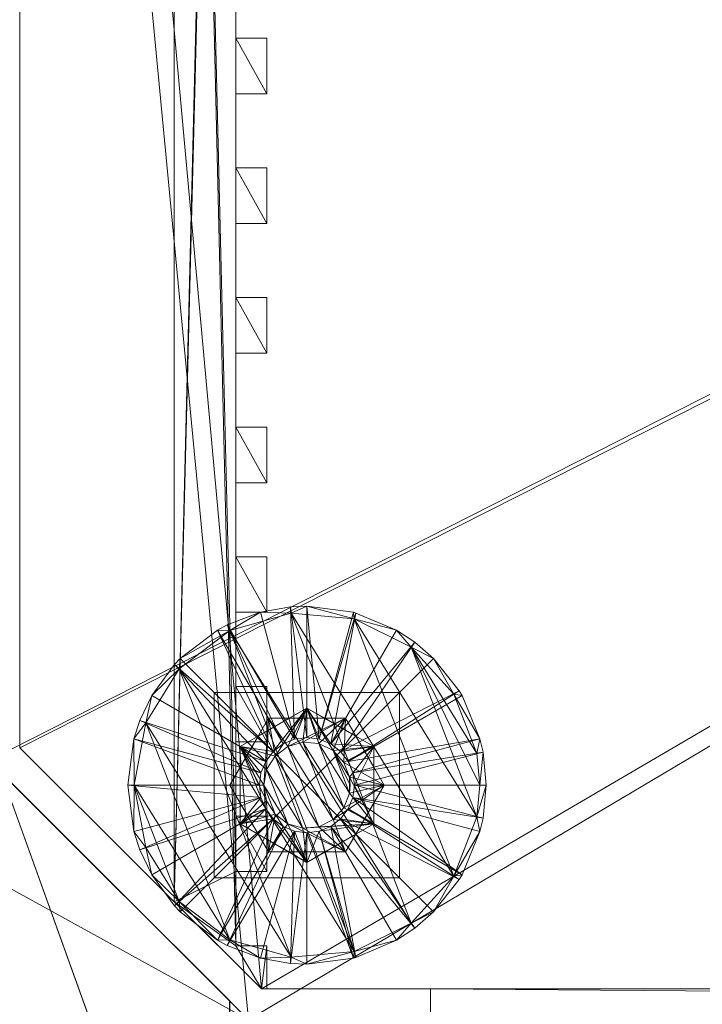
# Model space of a CAD drawing. Header units: centimetres. Extents: x 274.5 to 373.9, y 861.5 to 918.5.
# Tile 229 of 256: x 285.5 to 296.6, y 874 to 890. Entities that reach past the tile are written whole.
import ezdxf

# ---------------------------------------------------------------- set-up
doc = ezdxf.new("R2010")
doc.units = ezdxf.units.CM
doc.linetypes.add('CUSTOM', pattern=[0])

msp = doc.modelspace()

# ---------------------------------------------------------------- meshes
at = {"color": 18, "linetype": 'CUSTOM', "lineweight": 9, "true_color": 0x000000, "transparency": 33554687}
mesh = msp.add_polyface(dxfattribs=at)
corners = [(363.329, 877.97, 111), (363.328, 917.77, 111), (285.029, 917.77, 111), (285.029, 877.97, 111), (289.234, 873.77, 111), (359.129, 873.77, 111), (289.234, 873.77, 28.2), (285.029, 877.97, 28.2), (285.029, 917.77, 28.2), (363.328, 917.77, 28.2), (363.329, 877.97, 28.2), (359.129, 873.77, 28.2), (356.179, 873.77, 86.5), (356.179, 873.77, 46.6), (292.179, 873.77, 46.6), (292.179, 873.77, 86.5), (285.529, 878.177, 95.2), (285.529, 878.177, 33.2), (285.529, 917.27, 33.2), (285.529, 917.27, 95.2), (362.829, 878.177, 33.2), (362.829, 878.177, 95.2), (362.829, 917.27, 95.2), (362.829, 917.27, 33.2), (289.441, 874.27, 33.2), (358.922, 874.27, 33.2), (289.441, 874.27, 95.2), (358.922, 874.27, 95.2), (292.179, 874.27, 86.5), (292.179, 874.27, 46.6), (356.179, 874.27, 46.6), (356.179, 874.27, 86.5)]
mesh.append_faces([[corners[k] for k in face] for face in [(4, 2, 3), (1, 5, 0), (9, 7, 8), (11, 9, 10), (4, 7, 6), (7, 4, 3), (0, 11, 10), (11, 0, 5), (9, 0, 10), (0, 9, 1), (2, 9, 8), (9, 2, 1), (2, 7, 3), (7, 2, 8), (18, 16, 17), (16, 18, 19), (21, 23, 20), (23, 21, 22), (22, 18, 23), (18, 22, 19), (24, 18, 17), (23, 25, 20), (16, 24, 17), (24, 16, 26), (22, 16, 19), (27, 22, 21), (27, 20, 25), (20, 27, 21), (31, 13, 12), (13, 31, 30), (31, 15, 28), (15, 31, 12), (29, 15, 14), (15, 29, 28), (13, 29, 14), (29, 13, 30)]], dxfattribs={"vtx0": -1, "color": 18})
mesh.append_faces([[corners[k] for k in face] for face in [(2, 4, 1), (7, 9, 6), (6, 9, 11), (11, 13, 6), (13, 5, 12), (12, 5, 15), (6, 14, 4), (14, 6, 13), (4, 15, 5), (18, 24, 23), (16, 22, 26), (26, 22, 27), (24, 29, 25), (29, 26, 28), (28, 26, 31), (25, 30, 27), (30, 25, 29), (27, 31, 26)]], dxfattribs={"vtx0": -1, "vtx1": -1, "color": 18})
mesh.append_faces([[corners[k] for k in face] for face in [(1, 4, 5), (13, 11, 5), (4, 14, 15), (23, 24, 25), (29, 24, 26), (27, 30, 31)]], dxfattribs={"vtx0": -1, "vtx2": -1, "color": 18})
mesh = msp.add_polyface(dxfattribs=at)
corners = [(288.029, 875.68, 95.2), (289.029, 874.97, 95.2), (288.029, 917.27, 95.2), (289.029, 876.17, 95.2), (289.029, 884.57, 95.2), (289.029, 885.47, 95.2), (289.029, 886.67, 95.2), (289.029, 887.57, 95.2), (289.029, 888.77, 95.2), (289.529, 886.67, 95.2), (289.529, 887.57, 95.2), (289.029, 889.67, 95.2), (289.029, 890.87, 95.2), (289.529, 888.77, 95.2), (289.529, 889.67, 95.2), (289.029, 914.87, 95.2), (289.029, 878.27, 95.2), (288.029, 875.68, 33.2), (289.529, 884.57, 95.2), (289.529, 885.47, 33.2), (289.529, 885.47, 95.2), (289.529, 887.57, 33.2), (289.529, 886.67, 33.2), (289.029, 886.67, 33.2), (289.029, 885.47, 33.2), (289.529, 889.67, 33.2), (289.529, 888.77, 33.2), (289.029, 888.77, 33.2), (289.029, 887.57, 33.2), (289.029, 890.87, 33.2), (289.029, 889.67, 33.2), (289.029, 884.57, 33.2), (289.529, 884.57, 33.2), (289.029, 876.17, 33.2), (289.029, 914.87, 33.2)]
mesh.append_faces([[corners[k] for k in face] for face in [(7, 9, 10), (11, 13, 14), (2, 17, 0), (18, 19, 20), (21, 9, 22), (9, 21, 10), (23, 5, 24), (5, 23, 6), (5, 19, 24), (19, 5, 20), (9, 23, 22), (23, 9, 6), (25, 13, 26), (13, 25, 14), (27, 7, 28), (7, 27, 8), (7, 21, 28), (21, 7, 10), (13, 27, 26), (27, 13, 8), (29, 11, 30), (11, 29, 12), (11, 25, 30), (25, 11, 14), (26, 30, 25), (22, 28, 21), (32, 24, 19)]], dxfattribs={"vtx0": -1, "color": 18})
mesh.append_faces([[corners[k] for k in face] for face in [(0, 1, 2), (30, 27, 29), (27, 30, 26), (28, 23, 27), (23, 28, 22), (24, 31, 23)]], dxfattribs={"vtx0": -1, "vtx1": -1, "color": 18})
mesh.append_faces([[corners[k] for k in face] for face in [(15, 3, 16), (33, 17, 34), (33, 29, 27)]], dxfattribs={"vtx0": -1, "vtx1": -1, "vtx2": -1, "color": 18})
mesh.append_faces([[corners[k] for k in face] for face in [(2, 1, 3), (4, 5, 6), (6, 7, 8), (7, 6, 9), (8, 11, 12), (11, 8, 13)]], dxfattribs={"vtx0": -1, "vtx2": -1, "color": 18})
mesh = msp.add_polyface(dxfattribs=at)
corners = [(289.029, 902.27, 95.2), (289.029, 901.37, 95.2), (289.529, 902.27, 95.2), (289.029, 898.07, 95.2), (289.529, 901.37, 95.2), (289.029, 903.47, 95.2), (289.029, 904.37, 95.2), (289.029, 905.57, 95.2), (289.529, 903.47, 95.2), (289.529, 904.37, 95.2), (289.029, 891.77, 95.2), (289.029, 910.67, 95.2), (289.029, 911.87, 95.2), (289.029, 895.97, 95.2), (289.029, 897.17, 95.2), (289.029, 914.87, 95.2), (288.029, 917.27, 95.2), (289.029, 876.17, 95.2), (288.029, 875.68, 33.2), (288.029, 917.27, 33.2), (289.529, 902.27, 33.2), (289.529, 901.37, 33.2), (289.029, 901.37, 33.2), (289.029, 900.17, 95.2), (289.029, 900.17, 33.2), (289.529, 904.37, 33.2), (289.529, 903.47, 33.2), (289.029, 903.47, 33.2), (289.029, 902.27, 33.2), (289.029, 905.57, 33.2), (289.029, 904.37, 33.2), (289.029, 916.07, 33.2), (289.029, 914.87, 33.2), (289.029, 910.67, 33.2), (289.029, 890.87, 33.2), (289.029, 911.87, 33.2), (289.029, 891.77, 33.2), (289.029, 909.77, 33.2), (289.029, 876.17, 33.2)]
mesh.append_faces([[corners[k] for k in face] for face in [(2, 1, 4), (6, 8, 9), (18, 16, 19), (20, 4, 21), (4, 20, 2), (22, 23, 24), (23, 22, 1), (4, 22, 21), (22, 4, 1), (25, 8, 26), (8, 25, 9), (27, 0, 28), (0, 27, 5), (0, 20, 28), (20, 0, 2), (8, 27, 26), (27, 8, 5), (29, 6, 30), (6, 29, 7), (6, 25, 30), (25, 6, 9), (22, 20, 21), (26, 30, 25)]], dxfattribs={"vtx0": -1, "color": 18})
mesh.append_faces([[corners[k] for k in face] for face in [(0, 1, 2), (19, 31, 18), (30, 27, 29), (27, 30, 26), (33, 34, 35)]], dxfattribs={"vtx0": -1, "vtx1": -1, "color": 18})
mesh.append_faces([[corners[k] for k in face] for face in [(1, 0, 3), (11, 14, 0), (15, 16, 17), (36, 33, 37), (36, 37, 29), (36, 29, 27), (38, 32, 35)]], dxfattribs={"vtx0": -1, "vtx1": -1, "vtx2": -1, "color": 18})
mesh.append_faces([[corners[k] for k in face] for face in [(5, 6, 7), (6, 5, 8), (10, 11, 12), (11, 13, 14), (11, 0, 5), (18, 31, 32), (22, 28, 20)]], dxfattribs={"vtx0": -1, "vtx2": -1, "color": 18})
mesh = msp.add_polyface(dxfattribs=at)
corners = [(289.029, 891.77, 95.2), (289.029, 890.87, 95.2), (289.529, 890.87, 95.2), (289.529, 891.77, 95.2), (289.029, 892.97, 95.2), (289.029, 893.87, 95.2), (289.029, 895.97, 95.2), (289.529, 892.97, 95.2), (289.529, 893.87, 95.2), (289.029, 895.07, 95.2), (289.529, 895.97, 95.2), (289.529, 895.07, 95.2), (289.029, 914.87, 95.2), (289.029, 878.27, 95.2), (289.029, 880.37, 95.2), (289.029, 882.47, 95.2), (289.029, 884.57, 95.2), (289.029, 886.67, 95.2), (289.529, 891.77, 33.2), (289.529, 890.87, 33.2), (289.029, 890.87, 33.2), (289.529, 893.87, 33.2), (289.529, 892.97, 33.2), (289.029, 892.97, 33.2), (289.029, 891.77, 33.2), (289.529, 895.97, 33.2), (289.529, 895.07, 33.2), (289.029, 895.07, 33.2), (289.029, 893.87, 33.2), (289.029, 895.97, 33.2), (289.029, 897.17, 33.2), (289.029, 876.17, 33.2), (289.029, 911.87, 33.2)]
mesh.append_faces([[corners[k] for k in face] for face in [(0, 2, 3), (5, 7, 8), (10, 9, 11), (18, 2, 19), (2, 18, 3), (2, 20, 19), (20, 2, 1), (21, 7, 22), (7, 21, 8), (23, 0, 24), (0, 23, 4), (0, 18, 24), (18, 0, 3), (7, 23, 22), (23, 7, 4), (25, 11, 26), (11, 25, 10), (27, 5, 28), (5, 27, 9), (5, 21, 28), (21, 5, 8), (11, 27, 26), (27, 11, 9), (27, 25, 26), (22, 28, 21), (19, 24, 18)]], dxfattribs={"vtx0": -1, "color": 18})
mesh.append_faces([[corners[k] for k in face] for face in [(6, 9, 10), (9, 6, 5), (23, 28, 22), (28, 23, 27), (20, 24, 19), (24, 29, 23)]], dxfattribs={"vtx0": -1, "vtx1": -1, "color": 18})
mesh.append_faces([[corners[k] for k in face] for face in [(4, 5, 6), (12, 13, 14), (12, 14, 15), (12, 15, 16), (12, 16, 17), (29, 27, 23), (31, 32, 20)]], dxfattribs={"vtx0": -1, "vtx1": -1, "vtx2": -1, "color": 18})
mesh.append_faces([[corners[k] for k in face] for face in [(0, 1, 2), (5, 4, 7), (24, 30, 29)]], dxfattribs={"vtx0": -1, "vtx2": -1, "color": 18})
mesh = msp.add_polyface(dxfattribs=at)
corners = [(289.029, 890.87, 95.2), (289.029, 891.77, 95.2), (289.029, 911.87, 95.2), (289.029, 897.17, 95.2), (289.029, 898.07, 95.2), (289.029, 902.27, 95.2), (289.529, 897.17, 95.2), (289.529, 898.07, 95.2), (289.029, 899.27, 95.2), (289.029, 900.17, 95.2), (289.529, 900.17, 95.2), (289.529, 899.27, 95.2), (289.029, 901.37, 95.2), (289.029, 910.67, 95.2), (289.029, 892.97, 95.2), (289.029, 895.97, 95.2), (289.029, 914.87, 95.2), (289.029, 886.67, 95.2), (289.029, 888.77, 95.2), (289.529, 898.07, 33.2), (289.529, 897.17, 33.2), (289.029, 897.17, 33.2), (289.029, 895.97, 33.2), (289.529, 895.97, 33.2), (289.529, 895.97, 95.2), (289.529, 900.17, 33.2), (289.529, 899.27, 33.2), (289.029, 899.27, 33.2), (289.029, 898.07, 33.2), (289.029, 900.17, 33.2), (289.029, 902.27, 33.2), (289.029, 901.37, 33.2), (289.029, 895.07, 33.2), (289.029, 890.87, 33.2), (289.029, 910.67, 33.2), (289.029, 891.77, 33.2), (289.029, 903.47, 33.2)]
mesh.append_faces([[corners[k] for k in face] for face in [(4, 6, 7), (10, 8, 11), (19, 6, 20), (6, 19, 7), (21, 15, 22), (15, 21, 3), (15, 23, 22), (23, 15, 24), (6, 21, 20), (21, 6, 3), (25, 11, 26), (11, 25, 10), (27, 4, 28), (4, 27, 8), (4, 19, 28), (19, 4, 7), (11, 27, 26), (27, 11, 8), (9, 25, 29), (25, 9, 10), (27, 25, 26), (20, 28, 19)]], dxfattribs={"vtx0": -1, "color": 18})
mesh.append_faces([[corners[k] for k in face] for face in [(8, 9, 4), (9, 8, 10), (12, 4, 9), (21, 28, 20)]], dxfattribs={"vtx0": -1, "vtx1": -1, "color": 18})
mesh.append_faces([[corners[k] for k in face] for face in [(0, 1, 2), (3, 4, 5), (13, 14, 15), (16, 17, 18), (16, 18, 0), (30, 31, 21), (28, 21, 31), (33, 34, 35), (35, 30, 21)]], dxfattribs={"vtx0": -1, "vtx1": -1, "vtx2": -1, "color": 18})
mesh.append_faces([[corners[k] for k in face] for face in [(4, 3, 6), (13, 1, 14), (32, 22, 23), (29, 27, 28), (27, 29, 25), (28, 31, 29), (35, 36, 30)]], dxfattribs={"vtx0": -1, "vtx2": -1, "color": 18})
mesh = msp.add_polyface(dxfattribs=at)
corners = [(289.029, 878.27, 95.2), (289.029, 879.17, 95.2), (289.029, 880.37, 95.2), (289.029, 881.27, 95.2), (289.029, 882.47, 95.2), (289.529, 880.37, 95.2), (289.529, 881.27, 95.2), (289.029, 883.37, 95.2), (289.029, 884.57, 95.2), (289.529, 882.47, 95.2), (289.529, 883.37, 95.2), (289.029, 885.47, 95.2), (289.529, 884.57, 95.2), (289.529, 885.47, 95.2), (289.529, 880.37, 33.2), (289.529, 881.27, 33.2), (289.029, 880.37, 33.2), (289.029, 879.17, 33.2), (289.529, 883.37, 33.2), (289.529, 882.47, 33.2), (289.029, 882.47, 33.2), (289.029, 881.27, 33.2), (289.529, 885.47, 33.2), (289.529, 884.57, 33.2), (289.029, 884.57, 33.2), (289.029, 883.37, 33.2), (289.029, 885.47, 33.2), (289.029, 878.27, 33.2), (289.029, 876.17, 33.2), (289.029, 888.77, 33.2), (289.029, 886.67, 33.2)]
mesh.append_faces([[corners[k] for k in face] for face in [(3, 5, 6), (7, 9, 10), (11, 12, 13), (14, 6, 5), (6, 14, 15), (16, 1, 17), (1, 16, 2), (5, 16, 14), (16, 5, 2), (18, 9, 19), (9, 18, 10), (20, 3, 21), (3, 20, 4), (3, 15, 21), (15, 3, 6), (9, 20, 19), (20, 9, 4), (22, 12, 23), (24, 7, 25), (7, 24, 8), (7, 18, 25), (18, 7, 10), (12, 24, 23), (24, 12, 8), (19, 25, 18), (14, 21, 15)]], dxfattribs={"vtx0": -1, "color": 18})
mesh.append_faces([[corners[k] for k in face] for face in [(24, 26, 23), (25, 20, 24), (20, 25, 19), (21, 16, 20), (16, 21, 14), (17, 27, 16)]], dxfattribs={"vtx0": -1, "vtx1": -1, "color": 18})
mesh.append_faces([[corners[k] for k in face] for face in [(28, 29, 30), (28, 30, 24), (28, 24, 20), (28, 20, 16)]], dxfattribs={"vtx0": -1, "vtx1": -1, "vtx2": -1, "color": 18})
mesh.append_faces([[corners[k] for k in face] for face in [(0, 1, 2), (2, 3, 4), (3, 2, 5), (4, 7, 8), (7, 4, 9), (11, 8, 12)]], dxfattribs={"vtx0": -1, "vtx2": -1, "color": 18})
mesh = msp.add_polyface(dxfattribs=at)
corners = [(289.554, 878.653, 14.2), (289.479, 877.57, 14.2), (289.526, 877.823, 14.2), (289.662, 878.042, 14.2), (289.867, 878.197, 14.2), (290.804, 878.653, 14.2), (289.889, 878.653, 13.195), (289.554, 878.653, 13.195), (290.469, 878.653, 13.195), (289.387, 878.363, 13.195), (289.662, 878.042, 12.1), (289.097, 878.195, 12.1), (290.179, 878.82, 12.1), (289.867, 878.197, 12.1), (290.115, 878.267, 12.1), (290.371, 878.243, 12.1), (289.097, 878.195, 13.195), (290.179, 878.82, 13.195), (289.097, 878.195, 2.05), (289.662, 878.042, 2.05), (290.179, 878.82, 2.05), (289.867, 878.197, 2.05), (290.115, 878.267, 2.05), (290.371, 878.243, 2.05), (289.634, 878.115, 0.955), (289.097, 878.195, 0.955), (290.179, 878.82, 0.955), (289.794, 878.237, 0.955), (289.98, 878.314, 0.955), (290.179, 878.341, 0.955), (291.866, 875.337), (288.931, 880.076), (289.921, 880.357), (289.662, 878.042, 14.2), (290.371, 876.897, 14.2), (289.867, 878.197, 14.2), (290.601, 877.012, 14.2), (290.115, 878.267, 14.2), (290.179, 880.47, 0.591), (289.912, 880.458, 0.591), (289.429, 880.371, 0.591), (288.886, 880.166, 0.591), (289.526, 877.823, 12.1), (289.526, 877.823, 2.05), (289.479, 877.57, 2.05), (289.526, 877.823, 14.2), (290.115, 878.267, 14.2), (290.371, 878.243, 14.2)]
mesh.append_faces([[corners[k] for k in face] for face in [(6, 9, 7), (38, 32, 39), (39, 32, 40), (28, 41, 27), (39, 40, 28), (39, 28, 29), (38, 39, 29), (8, 17, 6)]], dxfattribs={"color": 18})
mesh.append_faces([[corners[k] for k in face] for face in [(0, 6, 7), (17, 9, 6), (26, 18, 20), (14, 23, 22), (13, 22, 21), (22, 13, 14), (10, 21, 19), (21, 10, 13), (42, 19, 43), (19, 42, 10), (44, 42, 43), (1, 45, 2), (45, 3, 2), (3, 45, 33), (33, 4, 3), (4, 33, 35), (35, 46, 4), (46, 35, 37), (37, 47, 46)]], dxfattribs={"vtx0": -1, "color": 18})
mesh.append_faces([[corners[k] for k in face] for face in [(0, 4, 5), (6, 0, 8), (10, 12, 13), (13, 12, 14), (14, 12, 15), (12, 16, 17), (18, 19, 20), (24, 26, 27), (27, 26, 28), (28, 26, 29), (33, 34, 35), (35, 36, 37)]], dxfattribs={"vtx0": -1, "vtx1": -1, "color": 18})
mesh.append_faces([[corners[k] for k in face] for face in [(0, 1, 2), (0, 2, 3), (0, 3, 4), (10, 11, 12), (17, 16, 9), (20, 19, 21), (20, 21, 22), (20, 22, 23), (24, 25, 26), (30, 31, 32)]], dxfattribs={"vtx0": -1, "vtx2": -1, "color": 18})
mesh = msp.add_polyface(dxfattribs=at)
corners = [(290.804, 878.653, 14.2), (289.867, 878.197, 14.2), (290.115, 878.267, 14.2), (290.371, 878.243, 14.2), (290.601, 878.129, 14.2), (290.774, 877.939, 14.2), (290.972, 878.363, 13.195), (290.804, 878.653, 13.195), (290.469, 878.653, 13.195), (289.554, 878.653, 14.2), (290.371, 878.243, 12.1), (290.179, 878.82, 12.1), (290.601, 878.129, 12.1), (291.262, 878.195, 12.1), (290.774, 877.939, 12.1), (291.262, 878.195, 13.195), (290.179, 878.82, 13.195), (290.179, 878.82, 2.05), (290.371, 878.243, 2.05), (290.601, 878.129, 2.05), (291.262, 878.195, 2.05), (290.179, 878.341, 0.955), (290.179, 878.82, 0.955), (290.378, 878.314, 0.955), (290.564, 878.237, 0.955), (291.262, 878.195, 0.955), (290.724, 878.115, 0.955), (290.115, 878.267, 14.2), (290.774, 877.202, 14.2), (290.371, 878.243, 14.2), (290.867, 877.442, 14.2), (290.601, 878.129, 14.2), (290.879, 877.57, 14.2), (290.867, 877.699, 14.2), (290.774, 877.939, 14.2), (290.179, 880.47, 0.591), (290.945, 880.262), (289.921, 880.357), (290.93, 880.371, 0.591), (290.973, 880.359, 0.591), (290.867, 877.442, 12.1), (290.867, 877.699, 2.05), (290.867, 877.699, 12.1), (290.774, 877.939, 2.05), (290.115, 878.267, 12.1), (290.867, 877.699, 14.2)]
mesh.append_faces([[corners[k] for k in face] for face in [(6, 8, 7), (35, 36, 37), (38, 36, 35), (39, 23, 24), (39, 38, 23), (33, 32, 45)]], dxfattribs={"color": 18})
mesh.append_faces([[corners[k] for k in face] for face in [(0, 6, 7), (7, 9, 0), (8, 11, 16), (20, 22, 17), (31, 33, 34), (23, 35, 21), (35, 23, 38), (40, 41, 42), (43, 42, 41), (42, 43, 14), (19, 14, 43), (14, 19, 12), (18, 12, 19), (12, 18, 10), (18, 44, 10), (3, 27, 29), (3, 31, 4), (31, 3, 29), (4, 34, 5), (34, 4, 31), (5, 33, 45), (33, 5, 34)]], dxfattribs={"vtx0": -1, "color": 18})
mesh.append_faces([[corners[k] for k in face] for face in [(8, 9, 7), (10, 11, 12), (12, 13, 14), (15, 11, 6), (6, 11, 8), (17, 19, 20), (21, 22, 23), (23, 22, 24), (24, 25, 26), (27, 28, 29), (29, 30, 31)]], dxfattribs={"vtx0": -1, "vtx1": -1, "color": 18})
mesh.append_faces([[corners[k] for k in face] for face in [(0, 1, 2), (0, 2, 3), (0, 3, 4), (0, 4, 5), (12, 11, 13), (17, 18, 19), (24, 22, 25), (29, 28, 30), (31, 30, 32), (31, 32, 33)]], dxfattribs={"vtx0": -1, "vtx2": -1, "color": 18})
mesh = msp.add_polyface(dxfattribs=at)
corners = [(288.929, 877.57, 14.2), (289.479, 877.57, 14.2), (289.554, 878.653, 14.2), (289.097, 877.86, 13.195), (288.929, 877.57, 13.195), (289.387, 878.363, 13.195), (289.554, 878.653, 13.195), (289.526, 877.317, 12.1), (289.097, 878.195, 12.1), (289.479, 877.57, 12.1), (289.526, 877.823, 12.1), (289.662, 878.042, 12.1), (289.097, 878.195, 13.195), (290.179, 878.82, 12.1), (289.097, 877.28, 13.195), (289.097, 878.195, 2.05), (289.526, 877.317, 2.05), (289.479, 877.57, 2.05), (289.526, 877.823, 2.05), (289.662, 878.042, 2.05), (289.435, 877.371, 0.955), (289.097, 878.195, 0.955), (289.409, 877.57, 0.955), (289.435, 877.77, 0.955), (289.512, 877.955, 0.955), (289.634, 878.115, 0.955), (290.179, 878.82, 0.955), (289.097, 876.945, 0.955), (289.921, 874.783), (287.569, 878.581), (288.111, 879.456), (290.945, 874.878), (288.931, 880.076), (287.668, 879.02, 0.591), (289.429, 880.371, 0.591), (289.921, 880.357), (288.886, 880.166, 0.591), (288.729, 880.082, 0.591), (288.128, 879.621, 0.591), (288.036, 879.524, 0.591), (287.475, 878.618, 0.591), (287.378, 878.321, 0.591), (287.38, 877.57), (287.279, 877.57, 0.591), (289.794, 878.237, 0.955), (289.98, 878.314, 0.955), (289.526, 877.823, 14.2), (289.479, 877.57, 14.2)]
mesh.append_faces([[corners[k] for k in face] for face in [(33, 30, 29), (34, 35, 32), (34, 32, 36), (36, 32, 37), (37, 32, 38), (38, 32, 30), (38, 30, 39), (39, 30, 33), (33, 29, 40), (40, 29, 41), (29, 42, 41), (41, 42, 43), (24, 40, 23), (23, 40, 41), (24, 33, 40), (24, 39, 33), (25, 39, 24), (25, 38, 39), (36, 37, 44), (34, 36, 45), (5, 12, 3)]], dxfattribs={"color": 18})
mesh.append_faces([[corners[k] for k in face] for face in [(0, 3, 4), (6, 0, 2), (12, 13, 8), (8, 3, 12), (15, 26, 21), (27, 15, 21), (25, 37, 38), (37, 25, 44), (22, 41, 43), (41, 22, 23), (10, 17, 9), (46, 1, 47)]], dxfattribs={"vtx0": -1, "color": 18})
mesh.append_faces([[corners[k] for k in face] for face in [(0, 1, 2), (3, 0, 5), (5, 0, 6), (7, 8, 9), (9, 8, 10), (10, 8, 11), (20, 21, 22), (22, 21, 23), (23, 21, 24), (24, 21, 25)]], dxfattribs={"vtx0": -1, "vtx1": -1, "color": 18})
mesh.append_faces([[corners[k] for k in face] for face in [(8, 14, 3), (15, 16, 17), (15, 17, 18), (15, 18, 19), (28, 29, 30), (31, 30, 32)]], dxfattribs={"vtx0": -1, "vtx2": -1, "color": 18})
mesh = msp.add_polyface(dxfattribs=at)
corners = [(289.029, 874.97, 95.2), (288.029, 875.68, 95.2), (289.441, 874.27, 95.2), (289.529, 874.97, 95.2), (289.529, 874.27, 95.2), (289.029, 876.17, 95.2), (289.029, 877.07, 95.2), (289.029, 878.27, 95.2), (289.529, 876.17, 95.2), (289.529, 877.07, 95.2), (289.029, 879.17, 95.2), (289.529, 878.27, 95.2), (289.529, 879.17, 95.2), (288.029, 875.68, 33.2), (289.441, 874.27, 33.2), (289.529, 874.27, 33.2), (289.529, 874.97, 33.2), (289.529, 876.17, 33.2), (289.529, 877.07, 33.2), (289.029, 876.17, 33.2), (289.029, 874.97, 33.2), (289.529, 879.17, 33.2), (289.529, 878.27, 33.2), (289.029, 878.27, 33.2), (289.029, 877.07, 33.2), (289.029, 879.17, 33.2), (289.029, 880.37, 33.2)]
mesh.append_faces([[corners[k] for k in face] for face in [(3, 2, 4), (6, 8, 9), (10, 11, 12), (2, 13, 14), (13, 2, 1), (4, 14, 15), (14, 4, 2), (16, 4, 15), (4, 16, 3), (17, 9, 8), (9, 17, 18), (19, 0, 20), (0, 19, 5), (0, 16, 20), (16, 0, 3), (8, 19, 17), (19, 8, 5), (21, 11, 22), (11, 21, 12), (23, 6, 24), (6, 23, 7), (6, 18, 24), (18, 6, 9), (11, 23, 22), (23, 11, 7), (10, 21, 25), (21, 10, 12), (22, 25, 21), (17, 24, 18), (14, 16, 15)]], dxfattribs={"vtx0": -1, "color": 18})
mesh.append_faces([[corners[k] for k in face] for face in [(0, 2, 3), (23, 25, 22), (24, 19, 23), (19, 24, 17), (13, 20, 14), (20, 13, 19)]], dxfattribs={"vtx0": -1, "vtx1": -1, "color": 18})
mesh.append_faces([[corners[k] for k in face] for face in [(19, 26, 23)]], dxfattribs={"vtx0": -1, "vtx1": -1, "vtx2": -1, "color": 18})
mesh.append_faces([[corners[k] for k in face] for face in [(0, 1, 2), (5, 6, 7), (6, 5, 8), (10, 7, 11), (14, 20, 16)]], dxfattribs={"vtx0": -1, "vtx2": -1, "color": 18})
mesh = msp.add_polyface(dxfattribs=at)
corners = [(290.867, 877.699, 14.2), (291.429, 877.57, 14.2), (290.774, 877.939, 14.2), (290.804, 878.653, 14.2), (291.262, 877.86, 13.195), (291.429, 877.57, 13.195), (290.972, 878.363, 13.195), (291.262, 876.945, 12.1), (290.867, 877.699, 12.1), (291.262, 878.195, 12.1), (290.774, 877.939, 12.1), (291.262, 877.28, 13.195), (291.262, 878.195, 13.195), (290.179, 878.82, 12.1), (290.867, 877.699, 2.05), (291.262, 876.945, 2.05), (291.262, 878.195, 2.05), (290.774, 877.939, 2.05), (290.601, 878.129, 2.05), (290.724, 878.115, 0.955), (291.262, 878.195, 0.955), (290.846, 877.955, 0.955), (290.95, 877.57, 0.955), (290.923, 877.77, 0.955), (290.179, 878.82, 0.955), (292.559, 876.097), (289.921, 880.357), (290.945, 880.262), (292.93, 877.056), (291.866, 879.804), (292.978, 877.57), (292.93, 878.084), (292.559, 879.044), (293.03, 878.103, 0.591), (293.079, 877.57, 0.591), (292.98, 878.321, 0.591), (292.691, 879.02, 0.591), (292.645, 879.097, 0.591), (292.23, 879.621, 0.591), (291.927, 879.884, 0.591), (291.629, 880.082, 0.591), (290.973, 880.359, 0.591), (290.93, 880.371, 0.591), (290.564, 878.237, 0.955)]
mesh.append_faces([[corners[k] for k in face] for face in [(35, 33, 31), (32, 35, 31), (32, 36, 35), (37, 36, 32), (38, 37, 32), (29, 38, 32), (39, 38, 29), (40, 39, 29), (27, 40, 29), (41, 40, 27), (42, 41, 27), (33, 22, 34), (33, 23, 22), (35, 23, 33), (40, 41, 43), (39, 40, 43), (39, 43, 19), (38, 39, 19), (37, 38, 19), (37, 19, 21), (36, 37, 21), (12, 6, 4)]], dxfattribs={"color": 18})
mesh.append_faces([[corners[k] for k in face] for face in [(4, 1, 5), (4, 9, 12), (13, 12, 9), (15, 20, 16), (24, 16, 20), (31, 29, 32), (30, 33, 34), (33, 30, 31), (35, 21, 23), (21, 35, 36)]], dxfattribs={"vtx0": -1, "color": 18})
mesh.append_faces([[corners[k] for k in face] for face in [(0, 1, 2), (1, 4, 3), (7, 8, 9), (11, 9, 4), (14, 16, 17), (19, 20, 21), (25, 27, 28), (28, 29, 30), (30, 29, 31)]], dxfattribs={"vtx0": -1, "vtx1": -1, "color": 18})
mesh.append_faces([[corners[k] for k in face] for face in [(2, 1, 3), (3, 4, 6), (9, 8, 10), (14, 15, 16), (16, 18, 17), (20, 22, 23), (20, 23, 21), (25, 26, 27), (28, 27, 29)]], dxfattribs={"vtx0": -1, "vtx2": -1, "color": 18})
mesh = msp.add_polyface(dxfattribs=at)
corners = [(290.601, 877.012, 14.2), (290.804, 876.488, 14.2), (291.429, 877.57, 14.2), (290.774, 877.202, 14.2), (290.867, 877.442, 14.2), (290.867, 877.699, 14.2), (291.262, 877.28, 13.195), (291.429, 877.57, 13.195), (290.972, 876.778, 13.195), (290.804, 876.488, 13.195), (291.262, 877.86, 13.195), (291.262, 876.945, 12.1), (290.774, 877.202, 12.1), (290.867, 877.442, 12.1), (290.867, 877.699, 12.1), (291.262, 876.945, 13.195), (290.179, 876.32, 12.1), (291.262, 878.195, 12.1), (290.601, 877.012, 2.05), (291.262, 876.945, 2.05), (290.774, 877.202, 2.05), (290.867, 877.442, 2.05), (290.867, 877.699, 2.05), (291.262, 876.945, 0.955), (290.724, 877.025, 0.955), (290.846, 877.185, 0.955), (290.923, 877.371, 0.955), (290.95, 877.57, 0.955), (291.262, 878.195, 0.955), (290.179, 876.32, 0.955), (291.866, 875.337), (289.921, 880.357), (292.559, 876.097), (292.93, 877.056), (293.079, 877.57, 0.591), (293.03, 877.037, 0.591), (292.978, 877.57), (290.93, 874.769, 0.591), (290.945, 874.878), (290.973, 874.781, 0.591), (291.629, 875.059, 0.591), (291.927, 875.256, 0.591), (292.23, 875.52, 0.591), (292.645, 876.043, 0.591), (292.691, 876.12, 0.591), (292.98, 876.82, 0.591), (290.564, 876.903, 0.955)]
mesh.append_faces([[corners[k] for k in face] for face in [(7, 6, 10), (37, 38, 39), (39, 38, 40), (40, 38, 30), (40, 30, 41), (41, 30, 42), (42, 30, 32), (42, 32, 43), (43, 32, 44), (44, 32, 45), (45, 32, 33), (33, 35, 45), (41, 24, 46), (41, 46, 40), (46, 39, 40), (43, 24, 42), (42, 24, 41), (43, 25, 24), (44, 25, 43), (35, 26, 45), (35, 27, 26), (34, 27, 35), (6, 8, 15)]], dxfattribs={"color": 18})
mesh.append_faces([[corners[k] for k in face] for face in [(2, 6, 7), (9, 2, 1), (15, 16, 11), (17, 15, 11), (19, 29, 23), (28, 19, 23), (33, 34, 35), (34, 33, 36), (44, 26, 25), (26, 44, 45)]], dxfattribs={"vtx0": -1, "color": 18})
mesh.append_faces([[corners[k] for k in face] for face in [(0, 2, 3), (3, 2, 4), (4, 2, 5), (6, 2, 8), (8, 2, 9), (15, 17, 6), (18, 19, 20), (20, 19, 21), (21, 19, 22), (23, 27, 28), (30, 31, 32)]], dxfattribs={"vtx0": -1, "vtx1": -1, "color": 18})
mesh.append_faces([[corners[k] for k in face] for face in [(0, 1, 2), (11, 12, 13), (11, 13, 14), (23, 24, 25), (23, 25, 26), (23, 26, 27)]], dxfattribs={"vtx0": -1, "vtx2": -1, "color": 18})
mesh = msp.add_polyface(dxfattribs=at)
corners = [(289.867, 876.944, 14.2), (290.804, 876.488, 14.2), (290.115, 876.873, 14.2), (290.371, 876.897, 14.2), (290.601, 877.012, 14.2), (290.469, 876.488, 13.195), (290.804, 876.488, 13.195), (289.889, 876.488, 13.195), (290.972, 876.778, 13.195), (290.179, 876.32, 12.1), (290.115, 876.873, 12.1), (291.262, 876.945, 12.1), (290.371, 876.897, 12.1), (290.601, 877.012, 12.1), (290.774, 877.202, 12.1), (291.262, 876.945, 13.195), (290.179, 876.32, 13.195), (290.115, 876.873, 2.05), (290.179, 876.32, 2.05), (291.262, 876.945, 2.05), (290.371, 876.897, 2.05), (290.601, 877.012, 2.05), (290.179, 876.32, 0.955), (290.179, 876.8, 0.955), (290.378, 876.826, 0.955), (291.262, 876.945, 0.955), (290.564, 876.903, 0.955), (290.724, 877.025, 0.955), (290.945, 874.878), (288.931, 880.076), (291.866, 875.337), (289.867, 878.197, 14.2), (290.371, 876.897, 14.2), (290.601, 877.012, 14.2), (290.115, 878.267, 14.2), (290.774, 877.202, 14.2), (290.179, 874.67, 0.591), (289.921, 874.783), (290.93, 874.769, 0.591), (290.973, 874.781, 0.591), (290.774, 877.202, 2.05), (290.867, 877.442, 12.1), (290.867, 877.442, 2.05), (290.867, 877.699, 2.05), (290.867, 877.442, 14.2), (290.774, 877.202, 14.2), (290.867, 877.442, 14.2), (290.115, 876.873, 14.2), (290.879, 877.57, 14.2), (290.867, 877.699, 14.2)]
mesh.append_faces([[corners[k] for k in face] for face in [(8, 6, 5), (36, 37, 28), (36, 28, 38), (26, 24, 39), (24, 38, 39), (48, 44, 46), (49, 48, 46)]], dxfattribs={"color": 18})
mesh.append_faces([[corners[k] for k in face] for face in [(1, 5, 6), (16, 8, 5), (22, 19, 18), (38, 23, 36), (23, 38, 24), (12, 17, 20), (17, 12, 10), (13, 20, 21), (20, 13, 12), (14, 21, 40), (21, 14, 13), (41, 40, 42), (40, 41, 14), (43, 41, 42), (44, 45, 46), (45, 44, 35), (35, 4, 45), (4, 35, 33), (33, 3, 4), (3, 33, 32), (32, 2, 3), (2, 32, 47)]], dxfattribs={"vtx0": -1, "color": 18})
mesh.append_faces([[corners[k] for k in face] for face in [(0, 1, 2), (2, 1, 3), (3, 1, 4), (5, 1, 7), (9, 10, 11), (9, 15, 16), (17, 19, 20), (20, 19, 21), (22, 24, 25), (28, 29, 30)]], dxfattribs={"vtx0": -1, "vtx1": -1, "color": 18})
mesh.append_faces([[corners[k] for k in face] for face in [(11, 10, 12), (11, 12, 13), (11, 13, 14), (16, 15, 8), (17, 18, 19), (22, 23, 24), (25, 24, 26), (25, 26, 27), (31, 32, 33), (34, 33, 35)]], dxfattribs={"vtx0": -1, "vtx2": -1, "color": 18})
mesh = msp.add_polyface(dxfattribs=at)
corners = [(289.662, 877.099, 14.2), (289.554, 876.488, 14.2), (289.867, 876.944, 14.2), (290.804, 876.488, 14.2), (289.889, 876.488, 13.195), (289.554, 876.488, 13.195), (289.387, 876.778, 13.195), (289.097, 876.945, 12.1), (289.662, 877.099, 12.1), (290.179, 876.32, 12.1), (289.867, 876.944, 12.1), (290.115, 876.873, 12.1), (290.179, 876.32, 13.195), (289.662, 877.099, 2.05), (289.097, 876.945, 2.05), (290.179, 876.32, 2.05), (289.867, 876.944, 2.05), (290.115, 876.873, 2.05), (289.097, 876.945, 0.955), (289.634, 877.025, 0.955), (290.179, 876.32, 0.955), (289.794, 876.903, 0.955), (289.98, 876.826, 0.955), (290.179, 876.8, 0.955), (287.38, 877.57), (288.111, 875.684), (287.569, 876.559), (288.931, 875.065), (287.569, 878.581), (289.921, 874.783), (288.111, 879.456), (290.945, 874.878), (289.429, 874.769, 0.591), (287.378, 876.82, 0.591), (287.475, 876.523, 0.591), (287.668, 876.12, 0.591), (288.036, 875.616, 0.591), (288.128, 875.52, 0.591), (288.729, 875.059, 0.591), (288.886, 874.974, 0.591), (289.912, 874.683, 0.591), (290.179, 874.67, 0.591), (289.512, 877.185, 0.955), (290.469, 876.488, 13.195)]
mesh.append_faces([[corners[k] for k in face] for face in [(4, 5, 6), (27, 29, 32), (33, 26, 34), (34, 26, 35), (26, 25, 35), (35, 25, 36), (25, 37, 36), (25, 38, 37), (25, 27, 38), (38, 27, 39), (27, 32, 39), (32, 29, 40), (40, 29, 41), (19, 42, 36), (23, 22, 40), (23, 40, 41), (22, 32, 40), (22, 39, 32), (22, 21, 39), (21, 38, 39), (19, 36, 37), (42, 35, 36), (42, 34, 35), (43, 4, 12)]], dxfattribs={"color": 18})
mesh.append_faces([[corners[k] for k in face] for face in [(5, 3, 1), (4, 9, 12), (14, 20, 15), (20, 14, 18), (24, 25, 26), (38, 19, 37), (19, 38, 21)]], dxfattribs={"vtx0": -1, "color": 18})
mesh.append_faces([[corners[k] for k in face] for face in [(0, 1, 2), (4, 3, 5), (7, 8, 9), (9, 4, 7), (13, 15, 16), (16, 15, 17), (18, 19, 20), (25, 24, 27), (27, 28, 29), (29, 30, 31)]], dxfattribs={"vtx0": -1, "vtx1": -1, "color": 18})
mesh.append_faces([[corners[k] for k in face] for face in [(2, 1, 3), (9, 8, 10), (9, 10, 11), (7, 4, 6), (13, 14, 15), (20, 19, 21), (20, 21, 22), (20, 22, 23)]], dxfattribs={"vtx0": -1, "vtx2": -1, "color": 18})
mesh = msp.add_polyface(dxfattribs=at)
corners = [(288.679, 876.07, 28.2), (288.679, 876.07, 14.2), (291.679, 876.07, 14.2), (291.679, 876.07, 28.2), (291.679, 879.07, 28.2), (291.679, 879.07, 14.2), (288.679, 879.07, 14.2), (288.679, 879.07, 28.2)]
mesh.append_faces([[corners[k] for k in face] for face in [(2, 0, 1), (0, 2, 3), (4, 6, 7), (6, 4, 5), (2, 6, 5), (6, 2, 1), (4, 2, 5), (2, 4, 3), (0, 4, 7), (4, 0, 3), (0, 6, 1), (6, 0, 7)]], dxfattribs={"vtx0": -1, "color": 18})
mesh = msp.add_polyface(dxfattribs=at)
corners = [(289.554, 876.488, 14.2), (289.662, 877.099, 14.2), (289.526, 877.317, 14.2), (289.479, 877.57, 14.2), (288.929, 877.57, 14.2), (289.554, 876.488, 13.195), (289.387, 876.778, 13.195), (289.097, 877.28, 13.195), (288.929, 877.57, 13.195), (289.097, 877.86, 13.195), (289.097, 878.195, 12.1), (289.526, 877.317, 12.1), (289.097, 876.945, 12.1), (289.662, 877.099, 12.1), (289.097, 876.945, 13.195), (289.097, 876.945, 2.05), (289.662, 877.099, 2.05), (289.526, 877.317, 2.05), (289.097, 878.195, 2.05), (289.097, 876.945, 0.955), (289.435, 877.371, 0.955), (289.512, 877.185, 0.955), (289.097, 878.195, 0.955), (289.634, 877.025, 0.955), (288.931, 875.065), (287.38, 877.57), (287.569, 878.581), (289.662, 877.099, 14.2), (289.479, 877.57, 14.2), (289.526, 877.317, 14.2), (289.867, 876.944, 14.2), (289.526, 877.823, 14.2), (290.115, 876.873, 14.2), (289.662, 878.042, 14.2), (290.371, 876.897, 14.2), (287.569, 876.559), (287.378, 876.82, 0.591), (287.279, 877.57, 0.591), (289.409, 877.57, 0.955), (287.475, 876.523, 0.591), (289.867, 876.944, 12.1), (290.115, 876.873, 2.05), (290.115, 876.873, 12.1), (289.867, 876.944, 2.05), (289.479, 877.57, 12.1), (289.479, 877.57, 2.05), (290.115, 876.873, 14.2), (289.867, 876.944, 14.2)]
mesh.append_faces([[corners[k] for k in face] for face in [(9, 7, 8), (25, 35, 36), (37, 25, 36), (20, 39, 21), (20, 36, 39), (6, 7, 14)]], dxfattribs={"color": 18})
mesh.append_faces([[corners[k] for k in face] for face in [(4, 5, 0), (7, 4, 8), (7, 12, 14), (12, 6, 14), (18, 19, 15), (27, 28, 29), (20, 37, 36), (37, 20, 38), (40, 41, 42), (41, 40, 43), (44, 17, 11), (17, 44, 45), (13, 43, 40), (43, 13, 16), (11, 16, 13), (16, 11, 17), (30, 46, 32), (46, 30, 47), (27, 47, 30), (47, 27, 1), (29, 1, 27), (1, 29, 2), (28, 2, 29), (2, 28, 3)]], dxfattribs={"vtx0": -1, "color": 18})
mesh.append_faces([[corners[k] for k in face] for face in [(3, 0, 2), (5, 4, 6), (6, 4, 7), (10, 11, 12), (13, 12, 11), (12, 7, 10), (23, 19, 21), (28, 30, 31), (31, 32, 33)]], dxfattribs={"vtx0": -1, "vtx1": -1, "color": 18})
mesh.append_faces([[corners[k] for k in face] for face in [(0, 1, 2), (3, 4, 0), (15, 16, 17), (17, 18, 15), (19, 20, 21), (20, 19, 22), (24, 25, 26), (28, 27, 30), (31, 30, 32), (33, 32, 34)]], dxfattribs={"vtx0": -1, "vtx2": -1, "color": 18})
mesh = msp.add_polyface(dxfattribs=at)
corners = [(363.129, 877.77, 131.777), (363.129, 877.77, 131.977), (366.379, 877.77, 131.977), (366.379, 877.77, 131.777), (359.129, 873.77, 131.777), (359.129, 873.77, 131.977), (289.234, 873.77, 131.777), (289.234, 873.77, 131.977), (285.229, 877.77, 131.777), (285.229, 877.77, 131.977), (366.379, 869.47, 131.977), (281.979, 877.77, 131.977), (281.979, 869.47, 131.977), (281.979, 869.47, 131.777), (281.979, 877.77, 131.777), (366.379, 869.47, 131.777)]
mesh.append_faces([[corners[k] for k in face] for face in [(1, 3, 0), (3, 1, 2), (1, 4, 5), (4, 1, 0), (7, 4, 6), (4, 7, 5), (9, 6, 8), (6, 9, 7), (11, 7, 9), (1, 10, 2), (11, 13, 12), (13, 11, 14), (3, 10, 15), (10, 3, 2), (11, 8, 14), (8, 11, 9), (10, 13, 15), (13, 10, 12), (8, 13, 14), (15, 0, 3)]], dxfattribs={"vtx0": -1, "color": 18})
mesh.append_faces([[corners[k] for k in face] for face in [(12, 7, 11), (7, 10, 5), (5, 10, 1), (13, 6, 15)]], dxfattribs={"vtx0": -1, "vtx1": -1, "color": 18})
mesh.append_faces([[corners[k] for k in face] for face in [(7, 12, 10), (13, 8, 6), (15, 6, 4), (15, 4, 0)]], dxfattribs={"vtx0": -1, "vtx2": -1, "color": 18})
mesh = msp.add_polyface(dxfattribs=at)
corners = [(281.979, 869.47, 89.902), (281.979, 877.77, 89.902), (285.229, 877.77, 89.902), (289.234, 873.77, 89.902), (359.129, 873.77, 89.902), (363.129, 877.77, 89.902), (366.379, 877.77, 89.902), (366.379, 869.47, 89.902), (285.229, 877.77, 131.777), (281.979, 877.77, 131.777), (282.686, 877.77, 106.252), (285.029, 877.77, 106.252), (285.029, 877.77, 116.377), (282.686, 877.77, 116.377), (285.029, 874.749, 106.252), (282.686, 874.749, 106.252), (282.686, 874.749, 116.377), (285.029, 874.749, 116.377), (365.673, 874.749, 106.252), (365.673, 877.77, 106.252), (363.329, 877.77, 106.252), (363.329, 874.749, 106.252), (363.329, 877.77, 116.377), (363.329, 874.749, 116.377), (365.673, 874.749, 116.377), (365.673, 877.77, 116.377), (281.979, 869.47, 131.777), (366.379, 869.47, 131.777), (366.379, 877.77, 131.777), (363.129, 877.77, 131.777), (359.129, 873.77, 131.777), (289.234, 873.77, 131.777)]
mesh.append_faces([[corners[k] for k in face] for face in [(2, 0, 1), (7, 5, 6), (14, 10, 15), (10, 14, 11), (10, 16, 15), (16, 10, 13), (16, 14, 15), (14, 16, 17), (12, 16, 13), (16, 12, 17), (12, 14, 17), (14, 12, 11), (18, 20, 21), (20, 18, 19), (20, 23, 21), (23, 20, 22), (23, 18, 21), (18, 23, 24), (25, 23, 22), (23, 25, 24), (25, 18, 24), (18, 25, 19), (27, 0, 7), (0, 27, 26), (29, 4, 30), (4, 29, 5), (31, 4, 3), (4, 31, 30), (8, 3, 2), (3, 8, 31), (9, 0, 26), (0, 9, 1), (6, 27, 7), (27, 6, 28), (9, 31, 8), (29, 27, 28)]], dxfattribs={"vtx0": -1, "color": 18})
mesh.append_faces([[corners[k] for k in face] for face in [(0, 3, 7), (1, 10, 2), (10, 9, 13), (13, 9, 12), (2, 11, 8), (11, 2, 10), (8, 12, 9), (5, 20, 6), (20, 29, 22), (22, 29, 25), (6, 19, 28), (19, 6, 20), (28, 25, 29), (26, 31, 9), (31, 27, 30), (30, 27, 29)]], dxfattribs={"vtx0": -1, "vtx1": -1, "color": 18})
mesh.append_faces([[corners[k] for k in face] for face in [(0, 2, 3), (7, 3, 4), (7, 4, 5), (10, 1, 9), (8, 11, 12), (20, 5, 29), (28, 19, 25), (31, 26, 27)]], dxfattribs={"vtx0": -1, "vtx2": -1, "color": 18})
mesh = msp.add_polyface(dxfattribs=at)
corners = [(281.979, 877.77, 89.902), (281.979, 867.47, 89.902), (288.929, 867.47, 89.902), (288.929, 874.075, 89.902), (285.229, 877.77, 89.902), (281.979, 867.47, 42.477), (281.979, 877.77, 42.477), (285.229, 877.77, 42.477), (288.929, 874.075, 43.3), (288.928, 874.076, 42.477), (288.928, 867.47, 42.477), (288.929, 867.47, 43.3)]
mesh.append_faces([[corners[k] for k in face] for face in [(1, 4, 0), (4, 2, 3), (0, 5, 1), (5, 0, 6), (0, 7, 6), (7, 0, 4), (4, 9, 7), (8, 4, 3), (7, 5, 6), (10, 7, 9), (9, 11, 10), (11, 9, 8), (11, 5, 10), (1, 11, 2), (8, 2, 11), (2, 8, 3)]], dxfattribs={"vtx0": -1, "color": 18})
mesh.append_faces([[corners[k] for k in face] for face in [(9, 4, 8), (5, 7, 10), (5, 11, 1)]], dxfattribs={"vtx0": -1, "vtx1": -1, "color": 18})
mesh.append_faces([[corners[k] for k in face] for face in [(4, 1, 2)]], dxfattribs={"vtx0": -1, "vtx2": -1, "color": 18})

doc.saveas('drawing.dxf')
